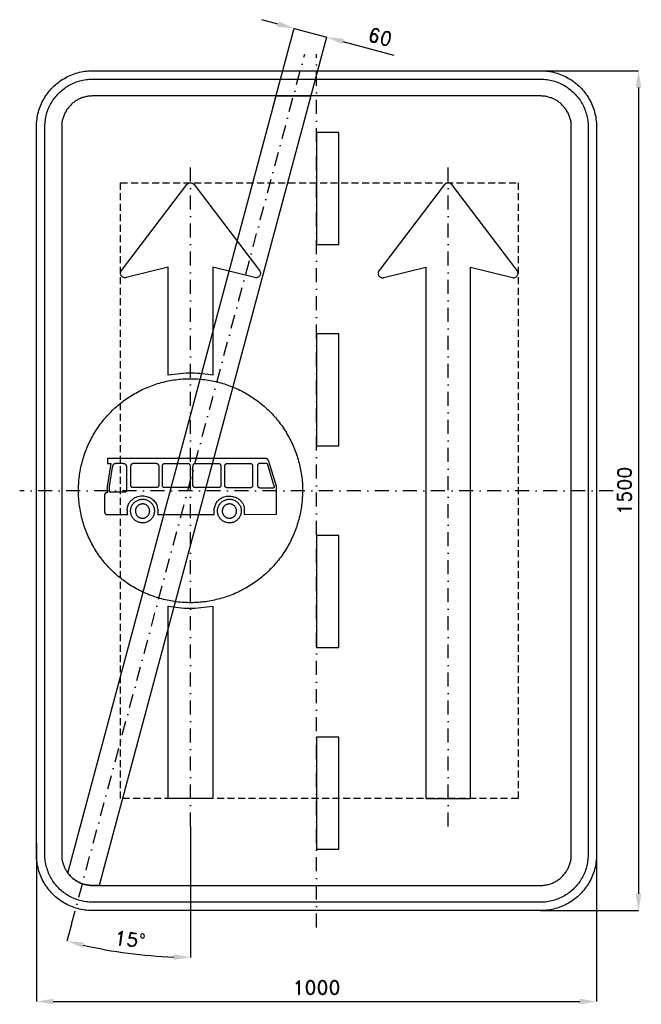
# Model space of a CAD drawing. Header units: millimetres. Extents: x -530 to 580, y -917 to 841.
import ezdxf

# ---------------------------------------------------------------- set-up
doc = ezdxf.new("R2010")
doc.units = ezdxf.units.MM
doc.header["$LTSCALE"] = 5
doc.linetypes.add('ČERCHOVANÁX2', pattern=[2, 1, -0.5, 0, -0.5])
doc.linetypes.add('ČÁRKOVANÁX2', pattern=[1.5, 1, -0.5])
doc.layers.add('Kóty', color=2, linetype='Continuous')
doc.layers.add('Značka', color=7, linetype='Continuous')
doc.styles.get("Standard").update_dxf_attribs({"font": 'romand.shx', "height": 25})
doc.dimstyles.get("Standard").update_dxf_attribs({"dimtxt": 25, "dimasz": 30, "dimexe": 0.18, "dimexo": 0.0625, "dimgap": 12.5, "dimtad": 1, "dimdec": 0, "dimzin": 0, "dimdsep": 46, "dimtxsty": 'Standard', "dimcen": 0.09, "dimadec": 0, "dimazin": 0, "dimtfac": 1, "dimtdec": 0, "dimtofl": 0, "dimtmove": 0, "dimatfit": 3, "dimfxl": 1, "dimtolj": 1, "dimtzin": 0, "dimarcsym": 0})

# ---------------------------------------------------------------- blocks, each defined once
blk = doc.blocks.new('*D0')
at = {"layer": 'Defpoints', "color": 0, "transparency": 16777216}
for p in [(-500, -629.3), (500, -626.3), (500, -912.4)]:
    blk.add_point(p, dxfattribs=at)
at = {"layer": 'Kóty', "color": 0, "lineweight": -2, "transparency": 16777216}
for p, q in [((-500, -629.3), (-500, -912.5)), ((500, -626.4), (500, -912.5)), ((-470, -912.4), (470, -912.4))]:
    blk.add_line(p, q, dxfattribs=at)
at = {"layer": 'Kóty', "color": 0, "transparency": 16777216}
for points in [[(-470, -907.4), (-470, -917.4), (-500, -912.4)], [(470, -907.4), (470, -917.4), (500, -912.4)]]:
    blk.add_solid(points, dxfattribs=at)
at = {"layer": 'Kóty', "color": 0, "transparency": 16777216, "insert": (0, -887.4), "char_height": 25, "attachment_point": 5}
blk.add_mtext('\\A1;1000', dxfattribs=at)
blk = doc.blocks.new('*D2')
at = {"layer": 'Defpoints', "color": 0, "transparency": 16777216}
for p in [(18.2, 810.2), (-77.9, 683.7), (-19.9, 668.1)]:
    blk.add_point(p, dxfattribs=at)
at = {"layer": 'Kóty', "color": 0, "lineweight": -2, "transparency": 16777216}
for p, q in [((-68.8, 833.5), (-97.8, 841.3)), ((-77.9, 683.8), (-39.8, 825.9)), ((-19.9, 668.2), (18.2, 810.4)), ((47.2, 802.4), (138.2, 778))]:
    blk.add_line(p, q, dxfattribs=at)
at = {"layer": 'Kóty', "color": 0, "transparency": 16777216}
for points in [[(-67.5, 838.4), (-70.1, 828.7), (-39.8, 825.8)], [(48.5, 807.3), (45.9, 797.6), (18.2, 810.2)]]:
    blk.add_solid(points, dxfattribs=at)
at = {"layer": 'Kóty', "color": 0, "transparency": 16777216, "insert": (113.7, 810.5), "char_height": 25, "attachment_point": 5, "rotation": 345.0003}
blk.add_mtext('\\A1;60', dxfattribs=at)
blk = doc.blocks.new('*D3')
at = {"layer": 'Defpoints', "color": 0, "transparency": 16777216}
for p in [(356, 750), (400, -750), (575, -750)]:
    blk.add_point(p, dxfattribs=at)
at = {"layer": 'Kóty', "color": 0, "lineweight": -2, "transparency": 16777216}
for p, q in [((356.1, 750), (575.2, 750)), ((575, 720), (575, -720)), ((400.1, -750), (575.2, -750))]:
    blk.add_line(p, q, dxfattribs=at)
at = {"layer": 'Kóty', "color": 0, "transparency": 16777216}
for points in [[(570, 720), (580, 720), (575, 750)], [(570, -720), (580, -720), (575, -750)]]:
    blk.add_solid(points, dxfattribs=at)
at = {"layer": 'Kóty', "color": 0, "transparency": 16777216, "insert": (550, 0), "char_height": 25, "attachment_point": 5, "rotation": 90}
blk.add_mtext('\\A1;1500', dxfattribs=at)
blk = doc.blocks.new('*D4')
at = {"layer": 'Defpoints', "color": 0, "transparency": 16777216}
for p in [(-21, 780), (-225, 600), (-225, -600), (-437.5, -774.5), (-373, -820.5)]:
    blk.add_point(p, dxfattribs=at)
at = {"layer": 'Kóty', "color": 0, "lineweight": -2, "transparency": 16777216}
for p, q in [((-225, -600.1), (-225, -833.6)), ((-437.5, -774.6), (-445.6, -804.6))]:
    blk.add_line(p, q, dxfattribs=at)
blk.add_arc((-225, 18.7), 852.1, 257.0174, 267.9826, dxfattribs=at)
at = {"layer": 'Kóty', "color": 0, "transparency": 16777216}
for points in [[(-417.6, -816.5), (-415.2, -806.8), (-445.5, -804.4)], [(-254.9, -827.9), (-255.1, -837.9), (-225, -833.4)]]:
    blk.add_solid(points, dxfattribs=at)
at = {"layer": 'Kóty', "color": 0, "transparency": 16777216, "insert": (-333, -801.3), "char_height": 25, "attachment_point": 5, "rotation": 352.5}
blk.add_mtext('\\A1;15°', dxfattribs=at)

msp = doc.modelspace()

# ---------------------------------------------------------------- linework, layer by layer
at = {"color": 5}
msp.add_lwpolyline([(-400, -705), (-400.2, -705), (-400.4, -705), (-400.8, -705), (-401.1, -705), (-402.6, -705), (-404, -704.9), (-405.8, -704.7), (-407.5, -704.5), (-409.3, -704.2), (-411, -703.9), (-412.8, -703.5), (-414.5, -703.1), (-416.2, -702.6), (-417.9, -702), (-419.6, -701.4), (-421.3, -700.7), (-422.9, -700), (-424.5, -699.3), (-426.1, -698.4), (-427.6, -697.6), (-429.2, -696.6), (-430.7, -695.7), (-432.1, -694.7), (-433.6, -693.6), (-434.9, -692.5), (-436.3, -691.3), (-437.6, -690.1), (-438.9, -688.9), (-440.1, -687.6), (-441.3, -686.3), (-442.5, -684.9), (-443.6, -683.6), (-443.7, -683.4), (-443.8, -683.3), (-443.9, -683.1), (-444, -683), (-444, -683), (-444.1, -683), (-72.2, 705), (-10, 705), (-387.8, -705), (-400, -705)], dxfattribs=at)
at = {"layer": 'Kóty'}
msp.add_lwpolyline([(-39.8, 825.8), (18.2, 810.2)], dxfattribs=at)
at = {"layer": 'Značka', "color": 6, "linetype": 'ČERCHOVANÁX2', "ltscale": 5}
for points in [[(-437.5, -774.5), (-21, 780)], [(0, -780), (0, 780)], [(-225, -600), (-225, 600)], [(235, -600), (235, 600)], [(530, 0), (-530, 0)]]:
    msp.add_lwpolyline(points, dxfattribs=at)
at = {"layer": 'Značka', "color": 5}
for points in [[(-400, -750), (-400.4, -750), (-400.8, -750, -0.03218), (-413.7, -749.1, -0.035443), (-426.4, -746.5, -0.036267), (-438.7, -742.3, -0.03442), (-450.2, -736.5, -0.033722), (-461, -729.3, -0.034085), (-470.7, -720.7, -0.034209), (-479.3, -711, -0.034229), (-486.5, -700.2, -0.034044), (-492.3, -688.7, -0.033412), (-496.5, -676.4, -0.034127), (-499.1, -663.7, -0.036745), (-500, -650.8), (-500, -650.4), (-500, -650), (-500, 650), (-500, 650.4), (-500, 650.8, -0.03218), (-499.1, 663.7, -0.035441), (-496.5, 676.4, -0.03627), (-492.3, 688.7, -0.034417), (-486.5, 700.2, -0.033719), (-479.3, 711, -0.034078), (-470.7, 720.7, -0.034208), (-461, 729.3, -0.034227), (-450.2, 736.5, -0.034051), (-438.7, 742.3, -0.033416), (-426.4, 746.5, -0.034129), (-413.7, 749.1, -0.036746), (-400.8, 750), (-400.4, 750), (-400, 750), (400, 750), (400.4, 750), (400.8, 750, -0.032179), (413.7, 749.1, -0.035451), (426.4, 746.5, -0.036282), (438.7, 742.3, -0.034425), (450.2, 736.5, -0.033731), (461, 729.3, -0.034081), (470.7, 720.7, -0.034214), (479.3, 711, -0.034229), (486.5, 700.2, -0.034034), (492.3, 688.6, -0.033411), (496.5, 676.4, -0.034122), (499.1, 663.7, -0.036741), (500, 650.8), (500, 650.4), (500, 650), (500, -650), (500, -650.4), (500, -650.8, -0.032179), (499.1, -663.7, -0.035442), (496.5, -676.4, -0.036264), (492.3, -688.7, -0.034415), (486.5, -700.2, -0.033719), (479.3, -711, -0.034086), (470.7, -720.7, -0.034205), (461, -729.3, -0.03423), (450.2, -736.5, -0.034046), (438.7, -742.3, -0.033413), (426.4, -746.5, -0.034127), (413.7, -749.1, -0.036745), (400.8, -750), (400.4, -750), (400, -750), (-400, -750)], [(-400, -735), (-400.3, -735), (-400.7, -735, -0.03218), (-411.6, -734.2, -0.035443), (-422.4, -732, -0.036267), (-432.9, -728.5, -0.03442), (-442.7, -723.5, -0.033721), (-451.9, -717.4, -0.034085), (-460.1, -710.1, -0.034209), (-467.4, -701.9, -0.034229), (-473.5, -692.7, -0.034045), (-478.4, -682.9, -0.033412), (-482, -672.4, -0.034127), (-484.3, -661.6, -0.036745), (-485, -650.7), (-485, -650.3), (-485, -650), (-485, 650), (-485, 650.3), (-485, 650.7, -0.032181), (-484.2, 661.6, -0.035444), (-482, 672.4, -0.036267), (-478.5, 682.9, -0.034419), (-473.5, 692.7, -0.033711), (-467.4, 701.9, -0.034078), (-460.1, 710.1, -0.034195), (-451.9, 717.4, -0.034219), (-442.7, 723.5, -0.034051), (-432.9, 728.4, -0.033409), (-422.4, 732, -0.034121), (-411.6, 734.3, -0.036745), (-400.7, 735), (-400.3, 735), (-400, 735), (400, 735), (400.3, 735), (400.7, 735, -0.032174), (411.6, 734.2, -0.03544), (422.4, 732, -0.036261), (432.9, 728.5, -0.03443), (442.7, 723.5, -0.033731), (451.9, 717.4, -0.03408), (460.1, 710.1, -0.034212), (467.4, 701.9, -0.03423), (473.5, 692.7, -0.034037), (478.4, 682.9, -0.033418), (482, 672.4, -0.034127), (484.3, 661.6, -0.036751), (485, 650.7), (485, 650.3), (485, 650), (485, -650), (485, -650.3), (485, -650.7, -0.032185), (484.2, -661.6, -0.03545), (482, -672.4, -0.036271), (478.5, -682.9, -0.034419), (473.5, -692.7, -0.033715), (467.4, -701.9, -0.034083), (460.1, -710.1, -0.034209), (451.9, -717.4, -0.034231), (442.7, -723.5, -0.034042), (432.9, -728.4, -0.033411), (422.4, -732, -0.034127), (411.6, -734.3, -0.036745), (400.7, -735), (400.3, -735), (400, -735), (-400, -735)], [(-400, -705), (400, -705), (400.2, -705), (400.4, -705, 0.03218), (407.5, -704.5, 0.035442), (414.5, -703.1, 0.036265), (421.3, -700.8, 0.034422), (427.6, -697.6, 0.033717), (433.6, -693.6, 0.034088), (438.9, -688.9, 0.034212), (443.6, -683.6, 0.034229), (447.6, -677.6, 0.034042), (450.7, -671.3, 0.033412), (453.1, -664.5, 0.034125), (454.5, -657.5, 0.036743), (455, -650.4), (455, -650.2), (455, -650), (455, 650), (455, 650.2), (455, 650.4, 0.032187), (454.5, 657.5, 0.035442), (453.1, 664.5, 0.036278), (450.8, 671.3, 0.034421), (447.6, 677.6, 0.033718), (443.6, 683.5, 0.034078), (438.9, 688.9, 0.034199), (433.6, 693.6, 0.034236), (427.6, 697.6, 0.03403), (421.3, 700.8, 0.033395), (414.5, 703, 0.034109), (407.5, 704.5, 0.036744), (400.4, 705), (400.2, 705), (400, 705), (-400, 705), (-400.2, 705), (-400.4, 705, 0.032171), (-407.5, 704.5, 0.035429), (-414.5, 703, 0.036266), (-421.3, 700.8, 0.034431), (-427.6, 697.6, 0.033735), (-433.6, 693.6, 0.034079), (-438.9, 688.9, 0.034224), (-443.6, 683.5, 0.034235), (-447.6, 677.6, 0.03404), (-450.7, 671.3, 0.033409), (-453.1, 664.5, 0.034125), (-454.5, 657.5, 0.036745), (-455, 650.4), (-455, 650.2), (-455, 650), (-455, -650), (-455, -650.2), (-455, -650.4, 0.03218), (-454.5, -657.5, 0.035443), (-453.1, -664.5, 0.036267), (-450.8, -671.3, 0.034421), (-447.6, -677.6, 0.033721), (-443.6, -683.6, 0.034084), (-438.9, -688.9, 0.034208), (-433.6, -693.6, 0.03423), (-427.6, -697.6, 0.034044), (-421.3, -700.7, 0.033412), (-414.5, -703.1, 0.034127), (-407.5, -704.5, 0.036745), (-400.4, -705), (-400.2, -705), (-400, -705)], [(-265, 206.2), (-265, 375.2), (-265, 399.2), (-340, 380.7), (-340.4, 380.6, -0.010084), (-340.7, 380.5, -0.052503), (-342.3, 380.4, -0.052645), (-343.9, 380.7, -0.065503), (-345.7, 381.4, -0.065455), (-347.3, 382.5, -0.065319), (-348.6, 384, -0.065187), (-349.4, 385.8, -0.064843), (-349.9, 387.7, -0.063651), (-349.8, 389.7, -0.052693), (-349.4, 391.2, -0.057453), (-348.7, 392.6, -0.01147), (-348.5, 393, -0.003824), (-348.3, 393.3), (-231.4, 546.8, -0.003131), (-231.1, 547.1, -0.009393), (-230.9, 547.4, -0.049065), (-229.8, 548.4, -0.049118), (-228.6, 549.2, -0.061113), (-226.8, 549.8, -0.061349), (-225, 550, -0.06102), (-223.2, 549.8, -0.059475), (-221.4, 549.2, -0.049145), (-220.2, 548.4, -0.053708), (-219.1, 547.4, -0.010699), (-218.9, 547.1), (-218.6, 546.8), (-101.7, 393.3), (-101.5, 393, -0.010084), (-101.3, 392.6, -0.052503), (-100.6, 391.2, -0.052645), (-100.2, 389.7, -0.065503), (-100.1, 387.7, -0.065455), (-100.6, 385.8, -0.065319), (-101.4, 384, -0.065187), (-102.7, 382.5, -0.064843), (-104.3, 381.4, -0.063651), (-106.1, 380.7, -0.052693), (-107.7, 380.4, -0.057453), (-109.3, 380.5, -0.01147), (-109.6, 380.6), (-110, 380.7), (-185, 399.2), (-185, 375.2), (-185, 206.1, 0.008266), (-203.6, 208.7, 0.025118), (-222.3, 210, 0.028804), (-243.6, 208.9, 0.009461), (-265, 206.2)], [(195, -550), (275, -550), (275, 375.2), (275, 399.2), (350, 380.7), (350.4, 380.6, 0.010084), (350.7, 380.5, 0.052503), (352.3, 380.4, 0.052645), (353.9, 380.7, 0.065503), (355.7, 381.4, 0.065455), (357.3, 382.5, 0.065319), (358.6, 384, 0.065187), (359.4, 385.8, 0.064843), (359.9, 387.7, 0.063651), (359.8, 389.7, 0.052693), (359.4, 391.2, 0.057453), (358.7, 392.6, 0.01147), (358.5, 393), (358.3, 393.3), (241.4, 546.8), (241.1, 547.1, 0.009393), (240.9, 547.4, 0.049065), (239.8, 548.4, 0.049118), (238.6, 549.2, 0.061113), (236.8, 549.8, 0.061349), (235, 550, 0.06102), (233.2, 549.8, 0.059475), (231.4, 549.2, 0.049145), (230.2, 548.4, 0.053708), (229.1, 547.4, 0.010699), (228.9, 547.1, 0.003567), (228.6, 546.8), (111.7, 393.3, 0.003362), (111.5, 393, 0.010084), (111.3, 392.6, 0.052503), (110.6, 391.2, 0.052645), (110.2, 389.7, 0.065503), (110.1, 387.7, 0.065455), (110.6, 385.8, 0.065319), (111.4, 384, 0.065187), (112.7, 382.5, 0.064843), (114.3, 381.4, 0.063651), (116.1, 380.7, 0.052693), (117.7, 380.4, 0.057453), (119.3, 380.5, 0.01147), (119.6, 380.6), (120, 380.7), (195, 399.2), (195, 375.2), (195, -550)], [(-25, 0), (-25, -1.3), (-25, -2.6, -0.032167), (-27, -28.7, -0.035723), (-32.5, -54.3, -0.036666), (-41.1, -79, -0.034754), (-53.1, -102.3, -0.034039), (-67.9, -123.9, -0.034453), (-85.4, -143.3, -0.034561), (-105.3, -160.3, -0.034427), (-127.3, -174.5, -0.034389), (-150.9, -185.8, -0.034418), (-175.8, -193.8, -0.034423), (-201.5, -198.7, -0.034417), (-227.6, -200, -0.034416), (-253.7, -198, -0.034417), (-279.3, -192.5, -0.034417), (-304, -183.8, -0.034417), (-327.3, -171.9, -0.034417), (-348.9, -157.1, -0.034417), (-368.3, -139.6, -0.034417), (-385.3, -119.7, -0.034417), (-399.5, -97.7, -0.034417), (-410.8, -74.1, -0.034417), (-418.8, -49.2, -0.034417), (-423.7, -23.5, -0.034417), (-425, 2.6, -0.034417), (-423, 28.7, -0.034417), (-417.5, 54.3, -0.034417), (-408.8, 79, -0.034417), (-396.9, 102.3, -0.034417), (-382.1, 123.9, -0.034417), (-364.6, 143.3, -0.034417), (-344.7, 160.3, -0.034417), (-322.7, 174.5, -0.034417), (-299.1, 185.8, -0.034417), (-274.2, 193.8, -0.034417), (-248.5, 198.7, -0.034416), (-222.4, 200, -0.034417), (-196.3, 198, -0.034418), (-170.7, 192.5, -0.034416), (-146, 183.8, -0.034417), (-122.7, 171.9, -0.034418), (-101.1, 157.1, -0.034406), (-81.7, 139.6, -0.034414), (-64.7, 119.7, -0.034487), (-50.5, 97.7, -0.034419), (-39.2, 74.1, -0.034076), (-31.2, 49.2, -0.032791), (-26.4, 24.8, -0.034265), (-25, 0)], [(-337.1, -42.6, -0.003728), (-337.4, -39.9, -0.01117), (-337.7, -37.3, -0.026528), (-337.8, -33.4, -0.037791), (-337.4, -29.6, -0.043313), (-336.4, -26, -0.046788), (-334.8, -22.5, -0.03693), (-333.1, -20, -0.030055), (-331.1, -17.7, -0.05514), (-326.3, -13.7, -0.061671), (-320.8, -11, -0.050046), (-315.9, -9.7, -0.042258), (-310.9, -9.3, -0.040207), (-306.1, -9.6, -0.046467), (-301.3, -10.8, -0.053494), (-296.4, -13, -0.051653), (-292.1, -16.2, -0.04283), (-289, -19.3, -0.046515), (-286.6, -22.9, -0.035287), (-285.2, -25.8, -0.033242), (-284.3, -28.9, -0.044761), (-283.5, -34, -0.032247), (-283.4, -39.1, -0.007075), (-283.5, -40.9, -0.002368), (-283.7, -42.7), (-182.5, -42.4, -0.004445), (-182.8, -40.3, -0.013419), (-182.9, -38.3, -0.033404), (-182.8, -34.3, -0.030958), (-182.2, -30.3, -0.062154), (-179.8, -23.4, -0.090141), (-175.6, -17.5, -0.034522), (-173.7, -15.7, -0.024272), (-171.5, -14.2, -0.030558), (-168.3, -12.4, -0.039226), (-164.9, -11, -0.047719), (-160.5, -10, -0.038568), (-156.1, -9.8, -0.023992), (-152.9, -10, -0.020968), (-149.7, -10.5, -0.034527), (-145.2, -11.7, -0.049464), (-140.9, -13.5, -0.063879), (-136.5, -16.7, -0.061349), (-133, -20.9, -0.056353), (-130.6, -25.5, -0.054204), (-129.3, -30.4, -0.022387), (-129, -32.7, -0.017125), (-128.9, -35.1, -0.016973), (-128.9, -38, -0.014844), (-129.1, -40.9, -0.00273), (-129.2, -41.7), (-129.3, -42.5), (-71.7, -42.2), (-71.7, 7.9), (-85.9, 54.1, 0.019599), (-86.2, 55, 0.062092), (-86.7, 55.8, 0.083674), (-87.5, 56.5, 0.06153), (-88.4, 57, 0.055241), (-89.7, 57.3, 0.024543), (-91, 57.4, 0.006464), (-92.3, 57.5, 0.002162), (-93.5, 57.5), (-373, 57.5), (-373, 48.3), (-367.3, 48.3), (-373.9, 7.3), (-374, -3.8), (-374.4, -3.8, 0.00818), (-374.8, -3.8, 0.009602), (-375.2, -3.9, 0.006619), (-375.7, -3.9, 0.020292), (-376.2, -4, 0.04892), (-376.7, -4.2, 0.087203), (-377.3, -4.6, 0.078278), (-377.8, -5.2, 0.055814), (-378.1, -5.8, 0.043219), (-378.2, -6.4, 0.019712), (-378.3, -6.8, 0.006566), (-378.3, -7.3), (-378.3, -38.1, 0.009432), (-378.3, -38.7, 0.028289), (-378.2, -39.4, 0.048898), (-378, -40.1, 0.060652), (-377.6, -40.7, 0.069383), (-377, -41.4, 0.052857), (-376.3, -41.9, 0.080136), (-374.5, -42.4, 0.035822), (-372.5, -42.6, 0.005189), (-371.7, -42.6), (-370.9, -42.6), (-337.1, -42.6)], [(-369.4, -2.7), (-369.4, 7.6), (-364.1, 41.8, -0.008173), (-363.9, 43.3, -0.023755), (-363.5, 44.8, -0.051595), (-362.9, 46.4, -0.099547), (-361.9, 47.7, -0.07688), (-360.9, 48.4, -0.057492), (-359.8, 48.8, -0.044459), (-358.4, 48.9, -0.014882), (-357.1, 48.9), (-346.3, 48.9, -0.014749), (-345, 48.9, -0.04537), (-343.7, 48.7, -0.047561), (-342.7, 48.3, -0.044417), (-341.8, 47.8, -0.046798), (-341, 47.1, -0.053483), (-340.3, 46.2, -0.051848), (-339.9, 45.3, -0.047983), (-339.6, 44.3, -0.04191), (-339.4, 43.1, -0.013799), (-339.5, 41.9), (-339.5, 2.4), (-339.5, 1.9, -0.006381), (-339.5, 1.3, -0.00834), (-339.5, 0.8, -0.007018), (-339.5, 0.2, -0.040025), (-339.6, -0.8, -0.108918), (-340, -1.7, -0.092082), (-340.6, -2.2, -0.084455), (-341.2, -2.5, -0.040256), (-341.6, -2.6, -0.013477), (-342.1, -2.6), (-369.4, -2.7)], [(-331.5, 41.5), (-331.4, 42.5, 0.005967), (-331.4, 43.4, -0.007084), (-331.3, 44.5, -0.040803), (-331.2, 45.6, -0.052146), (-330.9, 46.5, -0.063818), (-330.4, 47.3, -0.064646), (-329.8, 48, -0.063069), (-329, 48.5, -0.03213), (-328.6, 48.6, -0.027094), (-328.1, 48.8, -0.035228), (-327.2, 48.9, -0.011588), (-326.3, 48.9), (-288.2, 48.9), (-287.3, 48.9, -0.004441), (-286.5, 48.9, -0.027729), (-285.3, 48.8, -0.070018), (-284.2, 48.5, -0.078327), (-283.3, 48, -0.077395), (-282.5, 47.1, -0.102039), (-281.9, 45.6, -0.045484), (-281.8, 43.8), (-281.8, 43.4), (-281.8, 43), (-281.7, 9.7, -0.029212), (-281.9, 8.3, -0.097021), (-282.5, 7, -0.074866), (-283.1, 6.3, -0.069226), (-283.9, 5.9, -0.041528), (-284.6, 5.7, -0.013847), (-285.3, 5.6), (-324.8, 5.6), (-325.7, 5.6, -0.004235), (-326.5, 5.6, -0.021699), (-327.7, 5.6, -0.048737), (-328.9, 5.8, -0.06222), (-329.9, 6.3, -0.097026), (-330.7, 6.9, -0.092207), (-331.2, 7.8, -0.049999), (-331.4, 8.8, -0.032344), (-331.5, 10, -0.011131), (-331.5, 11.2), (-331.5, 41.5)], [(-275.2, 42.5, -0.012511), (-275.1, 44, -0.037241), (-274.9, 45.5, -0.041476), (-274.6, 46.4, -0.068472), (-274.1, 47.2, -0.066706), (-273.5, 47.9, -0.045653), (-272.7, 48.3, -0.028048), (-272.2, 48.6, -0.038071), (-271.7, 48.7, -0.04943), (-270.8, 48.8, -0.015901), (-270, 48.8), (-231.8, 48.8), (-231, 48.8, -0.003195), (-230.1, 48.8, -0.027876), (-229, 48.7, -0.076867), (-227.9, 48.4, -0.084034), (-227, 47.8, -0.071196), (-226.3, 47, -0.089994), (-225.6, 45.4, -0.051298), (-225.5, 43.7, -0.006647), (-225.5, 43.3), (-225.5, 42.9), (-225.4, 9.6, -0.029966), (-225.6, 8.2, -0.100496), (-226.2, 6.9, -0.077271), (-226.8, 6.2, -0.069259), (-227.6, 5.8, -0.041109), (-228.3, 5.6, -0.013748), (-229, 5.5), (-268.5, 5.5), (-269.3, 5.5, -0.004339), (-270.2, 5.5, -0.021736), (-271.4, 5.5, -0.048406), (-272.6, 5.8, -0.061969), (-273.6, 6.2, -0.097248), (-274.4, 6.8, -0.092574), (-274.8, 7.7, -0.050066), (-275.1, 8.7, -0.032278), (-275.2, 9.9, -0.011114), (-275.1, 11.1), (-275.2, 42.5)], [(-220.6, 41.4), (-220.6, 42.3, 0.005589), (-220.5, 43.3, -0.007071), (-220.5, 44.4, -0.03921), (-220.4, 45.5, -0.052035), (-220.1, 46.4, -0.070154), (-219.6, 47.2, -0.065824), (-219, 47.8, -0.045676), (-218.2, 48.3, -0.028018), (-217.7, 48.6, -0.038068), (-217.2, 48.7, -0.04964), (-216.3, 48.8, -0.015977), (-215.5, 48.8), (-177.3, 48.8), (-176.5, 48.8, -0.003259), (-175.6, 48.8, -0.027894), (-174.5, 48.7, -0.076666), (-173.3, 48.4, -0.083967), (-172.4, 47.8, -0.071356), (-171.7, 47, -0.090178), (-171.1, 45.4, -0.051145), (-171, 43.7, -0.006598), (-170.9, 43.3), (-171, 42.9), (-170.8, 9.6, -0.029222), (-171.1, 8.1, -0.097045), (-171.6, 6.9, -0.074957), (-172.3, 6.2, -0.069417), (-173.1, 5.8, -0.041589), (-173.8, 5.6, -0.013866), (-174.5, 5.5), (-213.9, 5.5), (-214.8, 5.4, -0.004265), (-215.7, 5.5, -0.021689), (-216.9, 5.5, -0.048564), (-218.1, 5.7, -0.062072), (-219.1, 6.1, -0.097159), (-219.8, 6.8, -0.092442), (-220.3, 7.7, -0.049999), (-220.6, 8.7, -0.03226), (-220.6, 9.9, -0.011107), (-220.6, 11.1), (-220.6, 41.4)], [(-163.8, 41.3), (-163.8, 42.2, 0.005706), (-163.7, 43.1, -0.007045), (-163.7, 44.2, -0.039528), (-163.5, 45.4, -0.052268), (-163.3, 46.3, -0.070091), (-162.8, 47.1, -0.065625), (-162.1, 47.7, -0.045339), (-161.4, 48.2, -0.027911), (-160.9, 48.4, -0.038303), (-160.3, 48.6, -0.050087), (-159.5, 48.7, -0.016111), (-158.6, 48.7), (-120.5, 48.7), (-119.6, 48.7, -0.003305), (-118.8, 48.7, -0.028027), (-117.6, 48.6, -0.076991), (-116.5, 48.3, -0.084118), (-115.6, 47.7, -0.071067), (-114.9, 46.8, -0.089775), (-114.3, 45.3, -0.051391), (-114.1, 43.6, -0.006686), (-114.1, 43.2), (-114.1, 42.7), (-114, 9.4, -0.029206), (-114.3, 8, -0.096996), (-114.8, 6.7, -0.074884), (-115.5, 6.1, -0.069237), (-116.3, 5.6, -0.041456), (-117, 5.4, -0.013824), (-117.6, 5.3), (-157.1, 5.3), (-158, 5.3, -0.004374), (-158.9, 5.3, -0.021744), (-160.1, 5.4, -0.048289), (-161.3, 5.6, -0.061969), (-162.2, 6, -0.097542), (-163, 6.7, -0.092713), (-163.5, 7.5, -0.049846), (-163.7, 8.5, -0.031939), (-163.8, 9.8, -0.011003), (-163.8, 11), (-163.8, 41.3)], [(-105.2, 17.7), (-105.2, 9, 0.007998), (-105.1, 8.6, 0.023944), (-105, 8.2, 0.082423), (-104.5, 7.1, 0.086534), (-103.7, 6.2, 0.06741), (-102.9, 5.8, 0.049943), (-102, 5.5, 0.042326), (-100.8, 5.3, 0.014006), (-99.5, 5.3), (-77.2, 5.3, 0.032107), (-76.5, 5.4, 0.112536), (-75.9, 5.6, 0.073746), (-75.6, 5.9, 0.053383), (-75.4, 6.3, 0.066968), (-75.2, 6.8, 0.0519), (-75.2, 7.5, 0.02409), (-75.2, 7.9, 0.008026), (-75.3, 8.3), (-86.8, 46.2, 0.008997), (-87, 46.6, 0.027192), (-87.1, 47, 0.056225), (-87.5, 47.5, 0.054886), (-88, 48, 0.049429), (-88.5, 48.3, 0.051578), (-89.1, 48.5, 0.033619), (-89.5, 48.6, 0.011082), (-90, 48.7), (-100.5, 48.7, 0.015887), (-101.5, 48.7, 0.047897), (-102.4, 48.6, 0.077087), (-103.5, 48.2, 0.094945), (-104.3, 47.4, 0.079406), (-104.8, 46.6, 0.059501), (-105.1, 45.7, 0.028167), (-105.1, 45, 0.009478), (-105.2, 44.4), (-105.2, 17.7)], [(-289.5, -36.3), (-289.5, -36.5), (-289.5, -36.6, -0.031622), (-289.7, -39.4, -0.035938), (-290.3, -42.1, -0.037068), (-291.2, -44.7, -0.034705), (-292.4, -47.2, -0.033871), (-294, -49.4, -0.034453), (-295.9, -51.5, -0.034635), (-298, -53.3, -0.034416), (-300.3, -54.8, -0.034354), (-302.8, -56, -0.034373), (-305.4, -56.9, -0.034319), (-308.2, -57.4, -0.034197), (-310.9, -57.5, -0.034285), (-313.7, -57.3, -0.03454), (-316.4, -56.7, -0.034491), (-319, -55.8, -0.034242), (-321.5, -54.5, -0.034236), (-323.8, -53, -0.034434), (-325.9, -51.1, -0.034448), (-327.7, -49, -0.034363), (-329.2, -46.7, -0.034423), (-330.4, -44.2, -0.034709), (-331.2, -41.6, -0.034676), (-331.7, -38.8, -0.034312), (-331.9, -36.1, -0.034291), (-331.7, -33.3, -0.034598), (-331.1, -30.6, -0.03465), (-330.2, -28, -0.034455), (-328.9, -25.5, -0.034425), (-327.3, -23.2, -0.034461), (-325.5, -21.2, -0.034417), (-323.4, -19.4, -0.034293), (-321, -17.9, -0.034261), (-318.5, -16.7, -0.034313), (-315.9, -15.8, -0.034409), (-313.2, -15.3, -0.034431), (-310.4, -15.2, -0.034351), (-307.6, -15.4, -0.034269), (-304.9, -16, -0.034275), (-302.3, -16.9, -0.034313), (-299.8, -18.2, -0.034397), (-297.5, -19.7, -0.034578), (-295.5, -21.6, -0.034542), (-293.7, -23.7, -0.034449), (-292.2, -26, -0.034316), (-291, -28.5, -0.034), (-290.1, -31.1, -0.03296), (-289.6, -33.7, -0.034915), (-289.5, -36.3)], [(-134.4, -36.3), (-134.4, -36.5), (-134.4, -36.6, -0.030919), (-134.6, -39.4, -0.03582), (-135.2, -42.1, -0.037182), (-136.1, -44.7, -0.034755), (-137.3, -47.2, -0.033908), (-138.9, -49.4, -0.034493), (-140.8, -51.5, -0.034646), (-142.9, -53.3, -0.034348), (-145.2, -54.8, -0.03427), (-147.7, -56, -0.034391), (-150.4, -56.9, -0.03439), (-153.1, -57.4, -0.034227), (-155.9, -57.5, -0.034257), (-158.6, -57.3, -0.034449), (-161.3, -56.7, -0.034462), (-164, -55.8, -0.034362), (-166.4, -54.5, -0.034335), (-168.7, -53, -0.034412), (-170.8, -51.1, -0.034403), (-172.6, -49, -0.034375), (-174.1, -46.7, -0.034395), (-175.3, -44.2, -0.034512), (-176.1, -41.6, -0.034581), (-176.7, -38.8, -0.034615), (-176.8, -36.1, -0.03456), (-176.6, -33.3, -0.034388), (-176, -30.6, -0.034354), (-175.1, -28, -0.034466), (-173.8, -25.5, -0.034536), (-172.2, -23.2, -0.034497), (-170.4, -21.2, -0.034447), (-168.3, -19.4, -0.034354), (-165.9, -17.9, -0.034319), (-163.4, -16.7, -0.034275), (-160.8, -15.8, -0.0343), (-158.1, -15.3, -0.034386), (-155.3, -15.2, -0.034397), (-152.5, -15.4, -0.03434), (-149.8, -16, -0.034303), (-147.2, -16.9, -0.034313), (-144.7, -18.2, -0.034353), (-142.4, -19.7, -0.034415), (-140.4, -21.6, -0.034472), (-138.6, -23.7, -0.034695), (-137.1, -26, -0.034455), (-135.9, -28.5, -0.033601), (-135, -31.1, -0.032879), (-134.5, -33.7, -0.035974), (-134.4, -36.3)], [(-297.9, -36.3), (-297.9, -36.3), (-297.9, -36.2, 0.031049), (-298.1, -34.5, 0.036054), (-298.4, -32.9, 0.037415), (-298.9, -31.3, 0.034921), (-299.7, -29.8, 0.03396), (-300.7, -28.5, 0.034284), (-301.8, -27.2, 0.034382), (-303, -26.2, 0.034377), (-304.4, -25.3, 0.034439), (-305.9, -24.5, 0.034457), (-307.5, -24, 0.034366), (-309.2, -23.7, 0.034115), (-310.8, -23.6, 0.034213), (-312.5, -23.8, 0.034724), (-314.1, -24.1, 0.034608), (-315.7, -24.7, 0.033949), (-317.2, -25.4, 0.033981), (-318.6, -26.4, 0.034579), (-319.8, -27.5, 0.034727), (-320.9, -28.7, 0.034618), (-321.8, -30.1, 0.03443), (-322.5, -31.6, 0.03416), (-323, -33.2, 0.034282), (-323.3, -34.8, 0.034792), (-323.4, -36.5, 0.034835), (-323.3, -38.2, 0.034485), (-322.9, -39.8, 0.034335), (-322.4, -41.4, 0.034226), (-321.6, -42.8, 0.034306), (-320.7, -44.2, 0.034719), (-319.6, -45.4, 0.034736), (-318.3, -46.5, 0.034123), (-316.9, -47.4, 0.033995), (-315.4, -48.2, 0.034448), (-313.8, -48.7, 0.034591), (-312.2, -49, 0.034374), (-310.5, -49.1, 0.034266), (-308.8, -48.9, 0.034209), (-307.2, -48.6, 0.034273), (-305.6, -48, 0.034485), (-304.2, -47.3, 0.034484), (-302.8, -46.3, 0.034388), (-301.5, -45.2, 0.034301), (-300.5, -44, 0.034265), (-299.6, -42.6, 0.03437), (-298.8, -41.1, 0.034472), (-298.3, -39.5, 0.033292), (-298, -37.9, 0.034734), (-297.9, -36.3)], [(-142.8, -36.3), (-142.8, -36.3), (-142.8, -36.2, 0.032793), (-143, -34.5, 0.035924), (-143.3, -32.9, 0.036649), (-143.9, -31.3, 0.034645), (-144.6, -29.8, 0.033983), (-145.6, -28.5, 0.034602), (-146.7, -27.2, 0.034715), (-148, -26.2, 0.034261), (-149.4, -25.3, 0.034182), (-150.9, -24.5, 0.034437), (-152.4, -24, 0.034432), (-154.1, -23.7, 0.034187), (-155.7, -23.6, 0.034214), (-157.4, -23.8, 0.034505), (-159, -24.1, 0.034525), (-160.6, -24.7, 0.034269), (-162.1, -25.4, 0.034219), (-163.5, -26.4, 0.034428), (-164.7, -27.5, 0.034501), (-165.8, -28.7, 0.034506), (-166.7, -30.1, 0.034457), (-167.4, -31.6, 0.034395), (-167.9, -33.2, 0.034453), (-168.2, -34.8, 0.034626), (-168.3, -36.5, 0.034598), (-168.2, -38.2, 0.034414), (-167.8, -39.8, 0.034409), (-167.3, -41.4, 0.034484), (-166.5, -42.8, 0.034478), (-165.6, -44.2, 0.03444), (-164.5, -45.4, 0.034421), (-163.2, -46.5, 0.034313), (-161.8, -47.4, 0.034323), (-160.3, -48.2, 0.034409), (-158.7, -48.7, 0.03442), (-157.1, -49, 0.034315), (-155.4, -49.1, 0.034302), (-153.7, -48.9, 0.0344), (-152.1, -48.6, 0.034332), (-150.5, -48, 0.034174), (-149.1, -47.3, 0.034267), (-147.7, -46.3, 0.034572), (-146.5, -45.2, 0.034554), (-145.4, -44, 0.03437), (-144.5, -42.6, 0.034376), (-143.7, -41.1, 0.03443), (-143.2, -39.5, 0.032919), (-142.9, -37.9, 0.033643), (-142.8, -36.3)], [(-185, -206.2), (-185, -550), (-265, -550), (-265, -206.1, 0.008266), (-246.4, -208.7, 0.025117), (-227.7, -210, 0.028803), (-206.4, -208.9, 0.009461), (-185, -206.2)]]:
    msp.add_lwpolyline(points, format="xyb", dxfattribs=at)
for points in [[(0, 640), (0, 440), (40, 440), (40, 640), (0, 640)], [(0, 280), (0, 80), (40, 80), (40, 280), (0, 280)], [(0, -80), (0, -280), (40, -280), (40, -80), (0, -80)], [(0, -440), (0, -640), (40, -640), (40, -440), (0, -440)]]:
    msp.add_lwpolyline(points, dxfattribs=at)
at = {"layer": 'Značka', "color": 6, "linetype": 'ČÁRKOVANÁX2', "ltscale": 2.5}
msp.add_lwpolyline([(-349.9, -550), (-349.9, 550), (359.9, 550), (359.9, -550), (-349.9, -550)], dxfattribs=at)

# ---------------------------------------------------------------- dimensions: what is measured, and where the dimension line sits
at = {"layer": 'Kóty'}
dim = msp.add_aligned_dim(p1=(-77.9, 683.7), p2=(-19.9, 668.1), distance=147.1, dimstyle='Standard', dxfattribs=at)
dim.commit()
dim.dimension.update_dxf_attribs({"geometry": '*D2', "text_midpoint": (113.7, 810.5)})
dim = msp.add_angular_dim_2l(base=(-373, -820.5), line1=((-225, -600), (-225, 600)), line2=((-437.5, -774.5), (-21, 780)), dimstyle='Standard', dxfattribs=at)
dim.commit()
dim.dimension.update_dxf_attribs({"geometry": '*D4', "text_midpoint": (-333, -801.3)})
dim = msp.add_linear_dim(base=(575, -750), p1=(356, 750), p2=(400, -750), angle=90, dimstyle='Standard', dxfattribs=at)
dim.commit()
dim.dimension.update_dxf_attribs({"geometry": '*D3', "text_midpoint": (550, 0)})
dim = msp.add_linear_dim(base=(500, -912.4), p1=(-500, -629.3), p2=(500, -626.3), dimstyle='Standard', dxfattribs=at)
dim.commit()
dim.dimension.update_dxf_attribs({"geometry": '*D0', "text_midpoint": (0, -887.4)})

doc.saveas('drawing.dxf')
